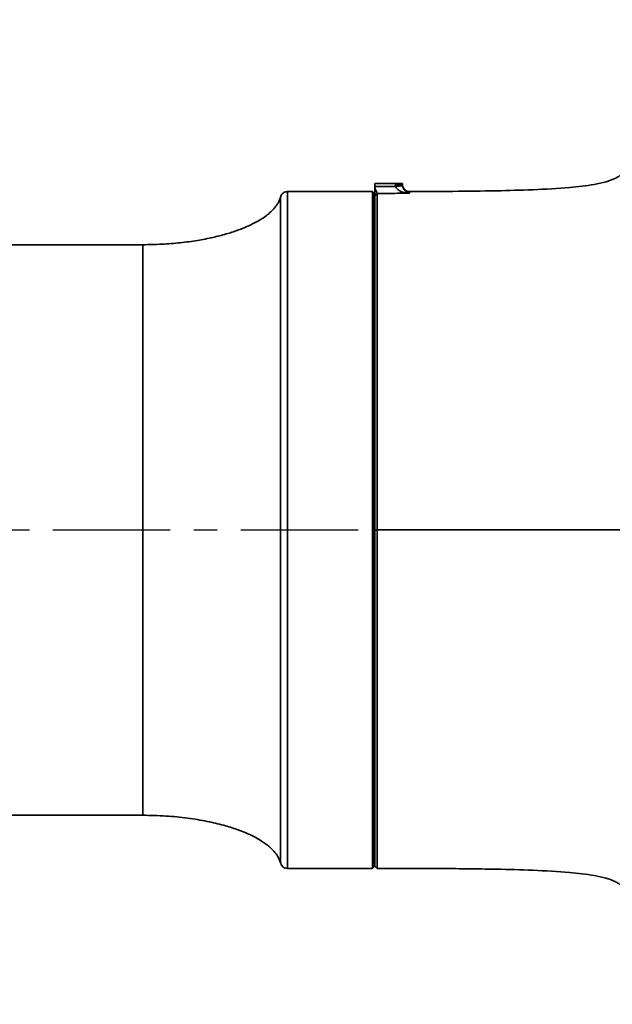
# Model space of a CAD drawing. Header units: millimetres. Extents: x -10540 to 6039, y -7467 to 6433.
# Tile 35 of 177: x -3959 to -3702, y -2539 to -2112. Entities that reach past the tile are written whole.
import ezdxf

# ---------------------------------------------------------------- set-up
doc = ezdxf.new("R2010")
doc.units = ezdxf.units.MM
doc.header["$LTSCALE"] = 8
doc.header["$PDSIZE"] = -1
doc.linetypes.add('CENTER', pattern=[10.16, 6.35, -1.27, 1.27, -1.27])
doc.layers.get('Defpoints').update_dxf_attribs({"true_color": 0x5e5e5e})
doc.layers.add('2细线层', color=4, linetype='Continuous', lineweight=13)
doc.layers.add('细实线层', color=7, linetype='Continuous')
doc.dimstyles.new('ISO-25', dxfattribs={"dimscale": 20, "dimtxt": 5, "dimasz": 6, "dimexe": 6, "dimexo": 0.625, "dimtad": 1, "dimtoh": 1, "dimdec": 0, "dimtxsty": 'Standard', "dimcen": 2.5, "dimclrd": 1, "dimclre": 1, "dimclrt": 4, "dimadec": 1, "dimazin": 2, "dimtfac": 1, "dimtdec": 0, "dimtmove": 0, "dimatfit": 0, "dimfxl": 1, "dimarcsym": 0})

# ---------------------------------------------------------------- blocks, each defined once
blk = doc.blocks.new('*D101')
at = {"layer": '2细线层', "color": 1, "linetype": 'ByBlock', "lineweight": -2, "transparency": 16777216}
blk.add_line((-5001.18, -2333.27), (-2056.74, -1489.33), dxfattribs=at)
at = {"layer": '2细线层', "color": 1, "linetype": 'ByBlock', "transparency": 16777216}
blk.add_solid([(-2062.25, -1470.1), (-2051.23, -1508.56), (-1941.38, -1456.27)], dxfattribs=at)
at = {"layer": 'Defpoints', "color": 0, "linetype": 'ByBlock', "transparency": 16777216}
for p in [(-1941.38, -1456.27), (-5001.18, -2333.27)]:
    blk.add_point(p, dxfattribs=at)
at = {"layer": '2细线层', "color": 4, "linetype": 'ByBlock', "transparency": 16777216, "insert": (-3546.18, -1851.22), "char_height": 100, "attachment_point": 5, "rotation": 15.9934}
blk.add_mtext('R3183', dxfattribs=at)
blk = doc.blocks.new('*D102')
at = {"layer": '2细线层', "color": 1, "linetype": 'ByBlock', "lineweight": -2, "transparency": 16777216}
for p, q in [((-5001.18, -2333.27), (-4109.98, -2804.26)), ((-4003.89, -2860.33), (-3352.21, -3204.74)), ((-3352.21, -3204.74), (-2993.64, -3204.74))]:
    blk.add_line(p, q, dxfattribs=at)
at = {"layer": '2细线层', "color": 1, "linetype": 'ByBlock', "transparency": 16777216}
blk.add_solid([(-3994.54, -2842.65), (-4013.23, -2878.01), (-4109.98, -2804.26)], dxfattribs=at)
at = {"layer": 'Defpoints', "color": 0, "linetype": 'ByBlock', "transparency": 16777216}
for p in [(-5001.18, -2333.27), (-4109.98, -2804.26)]:
    blk.add_point(p, dxfattribs=at)
at = {"layer": '2细线层', "color": 4, "linetype": 'ByBlock', "transparency": 16777216, "insert": (-3166.68, -3141.67), "char_height": 100, "attachment_point": 5}
blk.add_mtext('R1008', dxfattribs=at)

msp = doc.modelspace()

# ---------------------------------------------------------------- linework, layer by layer
at = {"color": 7, "linetype": 'Continuous', "lineweight": 35}
for p, q in [((-3796.18, -2183.27), (-3805.18, -2183.27)), ((-3805.18, -2184.55), (-3805.18, -2183.27)), ((-3805.18, -2184.55), (-3805.18, -2185.14)), ((-3796.18, -2183.98), (-3796.18, -2183.27)), ((-3796.18, -2183.27), (-3793.18, -2183.27)), ((-3796.15, -2184.54), (-3796.18, -2183.98)), ((-3793.18, -2183.98), (-3796.18, -2183.98)), ((-3793.16, -2184.26), (-3796.15, -2184.54)), ((-3793.18, -2183.27), (-3793.18, -2183.98)), ((-3793.17, -2183.99), (-3793.18, -2183.75)), ((-3793.18, -2183.98), (-3793.16, -2184.26)), ((-3793.08, -2184.53), (-3793.14, -2184.22)), ((-3806.18, -2186.77), (-3843.06, -2186.77)), ((-3805.68, -2187.27), (-3806.18, -2186.77)), ((-3806.18, -2479.77), (-3806.18, -2186.77)), ((-3805.68, -2187.27), (-3805.68, -2479.27)), ((-3804.18, -2187.53), (-3804.18, -2187.54)), ((-3905.68, -2209.77), (-4269.38, -2209.77)), ((-3905.68, -2456.77), (-3905.68, -2209.77)), ((-3804.17, -2333.27), (-3805.18, -2333.27)), ((-4269.38, -2456.77), (-3905.68, -2456.77)), ((-3843.06, -2479.77), (-3806.18, -2479.77)), ((-3806.18, -2479.77), (-3805.68, -2479.27)), ((-3804.18, -2479.77), (-3805.18, -2478.77))]:
    msp.add_line(p, q, dxfattribs=at)
at = {"color": 7, "linetype": 'Continuous', "lineweight": 35, "flags": 128}
msp.add_lwpolyline([(-3804.18, -2187.54), (-3804.72, -2188.09), (-3805.18, -2188.55)], dxfattribs=at)
at = {"color": 7, "linetype": 'Continuous', "lineweight": 35}
for centre, start, end in [((-3806.18, -2204.27), 300, 0), ((-3806.18, -2462.27), 0, 60)]:
    msp.add_arc(centre, 1, start, end, dxfattribs=at)
for points, knots in [([(-3790.17, -2186.75), (-3777.63, -2186.71), (-3759.78, -2186.65), (-3736.65, -2186.02), (-3724.28, -2185.35), (-3715.49, -2184.46), (-3710.24, -2183.71), (-3705.48, -2182.71), (-3701.91, -2181.49), (-3699.58, -2180.22), (-3698.03, -2178.96), (-3696.89, -2177.29), (-3696.19, -2174.84), (-3696.18, -2172.97), (-3696.18, -2171.77)], [0, 0, 0, 0, 0.3731219, 0.5308769, 0.6886197, 0.7412035, 0.7937838, 0.8463476, 0.8857439, 0.9054413, 0.9251165, 0.944766, 0.9644329, 1, 1, 1, 1]), ([(-3805.18, -2184.55), (-3803.95, -2184.55), (-3801.78, -2184.55), (-3798.77, -2184.55), (-3796.99, -2184.54), (-3796.15, -2184.54)], [0, 0, 0, 0, 0.408416, 0.719689, 1, 1, 1, 1]), ([(-3805.18, -2185.14), (-3805.06, -2185.43), (-3804.81, -2186.03), (-3804.5, -2186.77), (-3804.27, -2187.33), (-3804.21, -2187.46), (-3804.18, -2187.53)], [0, 0, 0, 0, 0.249913, 0.506708, 0.753158, 1, 1, 1, 1]), ([(-3805.18, -2188.55), (-3805.18, -2188.48), (-3805.18, -2188.35), (-3805.18, -2187.85), (-3805.18, -2187.06), (-3805.18, -2186.13), (-3805.18, -2185.39), (-3805.18, -2185.14)], [0, 0, 0, 0, 0.180812, 0.3604839, 0.5119479, 0.8397773, 1, 1, 1, 1]), ([(-3790.17, -2187.52), (-3790.18, -2187.52), (-3790.49, -2187.5), (-3791.63, -2187.4), (-3793.3, -2187.01), (-3794.87, -2186.25), (-3795.64, -2185.56), (-3796.01, -2185.02), (-3796.09, -2184.73), (-3796.15, -2184.54)], [0, 0, 0, 0, 0.0020673, 0.1394054, 0.5018314, 0.7411269, 0.8796259, 0.9231639, 1, 1, 1, 1]), ([(-3793.14, -2184.22), (-3793.14, -2184.22), (-3793.15, -2184.2), (-3793.16, -2184.06), (-3793.17, -2183.99)], [0, 0, 0, 0, 0.473494, 1, 1, 1, 1]), ([(-3793.16, -2184.26), (-3793.14, -2184.45), (-3793.09, -2184.74), (-3792.91, -2185.29), (-3792.52, -2186.01), (-3791.73, -2186.84), (-3790.9, -2187.31), (-3790.33, -2187.48), (-3790.18, -2187.52), (-3790.17, -2187.52)], [0, 0, 0, 0, 0.0740982, 0.1191774, 0.2563469, 0.4954216, 0.859819, 0.9979261, 1, 1, 1, 1]), ([(-3793.08, -2184.53), (-3793.04, -2184.65), (-3792.88, -2185.15), (-3792.35, -2185.93), (-3791.35, -2186.62), (-3790.56, -2186.71), (-3790.17, -2186.75)], [0, 0, 0, 0, 0.100587, 0.400391, 0.700196, 1, 1, 1, 1]), ([(-3845.92, -2188.83), (-3846.26, -2189.83), (-3846.86, -2191.61), (-3848.26, -2193.5), (-3849.35, -2194.72), (-3850.42, -2195.76), (-3851.91, -2197.02), (-3854.25, -2198.68), (-3857.2, -2200.38), (-3860.74, -2202.06), (-3864.82, -2203.67), (-3869.75, -2205.25), (-3875.55, -2206.73), (-3882.19, -2208), (-3889.56, -2208.99), (-3897.47, -2209.65), (-3902.91, -2209.73), (-3905.68, -2209.77)], [0, 0, 0, 0, 0.047548, 0.08434, 0.105413, 0.121393, 0.151538, 0.193778, 0.250851, 0.305237, 0.3709, 0.448733, 0.53906, 0.64137, 0.754145, 0.874829, 1, 1, 1, 1]), ([(-3843.06, -2186.79), (-3843.34, -2186.8), (-3843.9, -2186.83), (-3844.63, -2187.18), (-3845.19, -2187.62), (-3845.59, -2188.11), (-3845.83, -2188.59), (-3845.94, -2188.9), (-3845.97, -2189.06), (-3845.97, -2189.06)], [0, 0, 0, 0, 0.209957, 0.416469, 0.594126, 0.74912, 0.8823, 0.992493, 1, 1, 1, 1]), ([(-3845.97, -2477.51), (-3845.97, -2477.51), (-3845.97, -2477.61), (-3845.97, -2477.29), (-3845.97, -2476.46), (-3845.97, -2474.32), (-3845.97, -2471.23), (-3845.97, -2467.16), (-3845.97, -2462.12), (-3845.97, -2456.16), (-3845.97, -2449.33), (-3845.97, -2441.7), (-3845.97, -2433.27), (-3845.97, -2424.13), (-3845.96, -2414.35), (-3845.97, -2404.01), (-3845.97, -2393.15), (-3845.97, -2381.86), (-3845.96, -2370.22), (-3845.96, -2358.34), (-3845.97, -2346.28), (-3845.97, -2334.11), (-3845.97, -2321.93), (-3845.96, -2309.85), (-3845.96, -2297.94), (-3845.97, -2286.26), (-3845.97, -2274.92), (-3845.97, -2264), (-3845.96, -2253.58), (-3845.97, -2243.72), (-3845.97, -2234.48), (-3845.97, -2225.96), (-3845.97, -2218.21), (-3845.97, -2211.27), (-3845.97, -2205.19), (-3845.97, -2200.01), (-3845.97, -2195.81), (-3845.97, -2192.58), (-3845.97, -2190.34), (-3845.97, -2189.19), (-3845.97, -2189.07), (-3845.97, -2189.02)], [0, 0, 0, 0, 0.0002, 0.01511, 0.041903, 0.068792, 0.095681, 0.122475, 0.149268, 0.176157, 0.203046, 0.22984, 0.256633, 0.283522, 0.310412, 0.337206, 0.363999, 0.390888, 0.417778, 0.444571, 0.471365, 0.498254, 0.525143, 0.551937, 0.578731, 0.60562, 0.632509, 0.659303, 0.686096, 0.712986, 0.739875, 0.766668, 0.793462, 0.820351, 0.84724, 0.874033, 0.900827, 0.927716, 0.954605, 0.981399, 1, 1, 1, 1]), ([(-3843.06, -2186.77), (-3843.06, -2186.82), (-3843.06, -2186.94), (-3843.06, -2188.08), (-3843.06, -2190.31), (-3843.06, -2193.6), (-3843.06, -2197.89), (-3843.06, -2203.11), (-3843.06, -2209.22), (-3843.06, -2216.29), (-3843.06, -2224.2), (-3843.06, -2232.82), (-3843.06, -2242.12), (-3843.06, -2252.18), (-3843.06, -2262.81), (-3843.06, -2273.85), (-3843.06, -2285.3), (-3843.06, -2297.2), (-3843.06, -2309.37), (-3843.06, -2321.59), (-3843.06, -2333.88), (-3843.06, -2346.3), (-3843.06, -2358.62), (-3843.06, -2370.64), (-3843.06, -2382.4), (-3843.06, -2393.92), (-3843.06, -2405.01), (-3843.06, -2415.48), (-3843.06, -2425.38), (-3843.06, -2434.71), (-3843.06, -2443.31), (-3843.06, -2451.05), (-3843.06, -2457.97), (-3843.06, -2464.06), (-3843.06, -2469.21), (-3843.06, -2473.34), (-3843.06, -2476.49), (-3843.06, -2478.69), (-3843.06, -2479.54), (-3843.06, -2479.86), (-3843.06, -2479.77), (-3843.06, -2479.77)], [0, 0, 0, 0, 0.0186, 0.045059, 0.071517, 0.098743, 0.12597, 0.152428, 0.178886, 0.206113, 0.23334, 0.259798, 0.286256, 0.313483, 0.34071, 0.367168, 0.393626, 0.420853, 0.44808, 0.474538, 0.500996, 0.528223, 0.555449, 0.581907, 0.608366, 0.635592, 0.662819, 0.689277, 0.715735, 0.742962, 0.770189, 0.796647, 0.823105, 0.850332, 0.877559, 0.904017, 0.930475, 0.957702, 0.984928, 0.999837, 1, 1, 1, 1]), ([(-3805.18, -2333.27), (-3805.18, -2332.31), (-3805.18, -2329.42), (-3805.18, -2322.67), (-3805.18, -2315), (-3805.18, -2307.38), (-3805.18, -2301.72), (-3805.18, -2294.22), (-3805.18, -2285), (-3805.18, -2274.24), (-3805.18, -2263.84), (-3805.18, -2255.55), (-3805.18, -2249.17), (-3805.18, -2242.96), (-3805.18, -2235.56), (-3805.18, -2228.66), (-3805.18, -2223.48), (-3805.18, -2218.54), (-3805.18, -2212.8), (-3805.18, -2207.69), (-3805.18, -2203.09), (-3805.18, -2199.82), (-3805.18, -2196.97), (-3805.18, -2195.05), (-3805.18, -2192.78), (-3805.18, -2190.49), (-3805.18, -2189.16), (-3805.18, -2188.63), (-3805.18, -2188.55)], [0, 0, 0, 0, 0.013551, 0.04066, 0.094917, 0.122024, 0.149131, 0.176239, 0.230486, 0.284733, 0.338981, 0.393228, 0.420336, 0.447443, 0.50169, 0.555938, 0.583045, 0.610153, 0.6644, 0.718648, 0.745755, 0.800003, 0.82711, 0.854218, 0.881326, 0.935573, 0.989819, 1, 1, 1, 1]), ([(-3790.17, -2187.52), (-3793.01, -2187.52), (-3797.68, -2187.53), (-3802.35, -2187.53), (-3804.18, -2187.53), (-3804.18, -2187.53)], [0, 0, 0, 0, 0.607135, 0.999837, 1, 1, 1, 1]), ([(-3804.18, -2187.54), (-3804.18, -2187.99), (-3804.18, -2188.92), (-3804.18, -2191.38), (-3804.18, -2194.76), (-3804.18, -2199.02), (-3804.18, -2204.09), (-3804.18, -2208.98), (-3804.18, -2214.3), (-3804.18, -2220.11), (-3804.18, -2227.84), (-3804.18, -2236.27), (-3804.18, -2245.31), (-3804.17, -2254.89), (-3804.17, -2264.97), (-3804.17, -2275.5), (-3804.17, -2286.38), (-3804.17, -2297.67), (-3804.17, -2309.32), (-3804.17, -2321.25), (-3804.17, -2329.27), (-3804.17, -2333.27)], [0, 0, 0, 0, 0.0488096, 0.1028992, 0.1571606, 0.2114222, 0.2655119, 0.3188352, 0.3454815, 0.3988048, 0.4528931, 0.5071529, 0.5614126, 0.6155007, 0.6695872, 0.7238447, 0.7781024, 0.8321891, 0.8880947, 0.9440946, 1, 1, 1, 1]), ([(-3790.17, -2186.75), (-3790.17, -2186.75), (-3790.17, -2186.73), (-3790.17, -2187.22), (-3790.17, -2187.52)], [0, 0, 0, 0, 0.395303, 1, 1, 1, 1]), ([(-3805.18, -2478.77), (-3805.18, -2478.78), (-3805.18, -2478.78), (-3805.18, -2478.61), (-3805.18, -2477.7), (-3805.18, -2476.5), (-3805.18, -2475.36), (-3805.18, -2473.54), (-3805.18, -2471.27), (-3805.18, -2467.9), (-3805.18, -2463.99), (-3805.18, -2459.39), (-3805.18, -2455.32), (-3805.18, -2452.07), (-3805.18, -2447.49), (-3805.18, -2441.31), (-3805.18, -2433.21), (-3805.18, -2424.47), (-3805.18, -2416.71), (-3805.18, -2410.25), (-3805.18, -2403.62), (-3805.18, -2395.06), (-3805.18, -2386.16), (-3805.18, -2378.89), (-3805.18, -2371.52), (-3805.18, -2362.15), (-3805.18, -2352.62), (-3805.18, -2344.93), (-3805.18, -2339.12), (-3805.18, -2335.22), (-3805.18, -2333.27)], [0, 0, 0, 0, 0.0126439, 0.0379382, 0.0885658, 0.113858, 0.1391508, 0.1644435, 0.2150589, 0.2403516, 0.2909673, 0.3415827, 0.3668754, 0.3921682, 0.4174609, 0.4680763, 0.5186918, 0.5693072, 0.6199226, 0.6452153, 0.670508, 0.7211234, 0.7717389, 0.7970316, 0.8223243, 0.8729396, 0.923554, 0.9488452, 0.9744185, 1, 1, 1, 1]), ([(-3804.17, -2333.27), (-3804.17, -2334.22), (-3804.17, -2339), (-3804.17, -2347.58), (-3804.17, -2358.99), (-3804.17, -2370.3), (-3804.17, -2381.45), (-3804.17, -2392.3), (-3804.17, -2402.72), (-3804.17, -2410.99), (-3804.18, -2417.33), (-3804.18, -2423.5), (-3804.18, -2429.4), (-3804.18, -2435), (-3804.18, -2440.4), (-3804.18, -2446.75), (-3804.18, -2453.71), (-3804.18, -2459.94), (-3804.18, -2465.41), (-3804.18, -2470.05), (-3804.18, -2473.7), (-3804.18, -2476.43), (-3804.18, -2478.34), (-3804.18, -2479.55), (-3804.18, -2479.7), (-3804.18, -2479.77)], [0, 0, 0, 0, 0.0124353, 0.0622324, 0.112001, 0.1624923, 0.2131434, 0.2637945, 0.3142857, 0.3640643, 0.3889394, 0.4138145, 0.4635931, 0.4884682, 0.5133432, 0.5632755, 0.6132078, 0.663702, 0.7143566, 0.7650114, 0.8155059, 0.8611426, 0.9067799, 0.9533897, 1, 1, 1, 1]), ([(-3804.17, -2333.27), (-3799.04, -2333.27), (-3788.78, -2333.27), (-3773.41, -2333.27), (-3758.15, -2333.27), (-3740.24, -2333.27), (-3719.74, -2333.27), (-3704.03, -2333.27), (-3696.18, -2333.27)], [0, 0, 0, 0, 0.140008, 0.280001, 0.419979, 0.559971, 0.77999, 1, 1, 1, 1]), ([(-3905.68, -2456.77), (-3902.32, -2456.83), (-3895.81, -2456.95), (-3886.49, -2457.89), (-3878.14, -2459.24), (-3870.99, -2460.92), (-3865.13, -2462.74), (-3860.52, -2464.56), (-3857.02, -2466.27), (-3854.44, -2467.77), (-3852.47, -2469.11), (-3850.65, -2470.55), (-3848.8, -2472.35), (-3846.94, -2474.72), (-3846.27, -2476.7), (-3845.92, -2477.71)], [0, 0, 0, 0, 0.151616, 0.294483, 0.423019, 0.533865, 0.625948, 0.700003, 0.757859, 0.801764, 0.834711, 0.865881, 0.906069, 0.951717, 1, 1, 1, 1]), ([(-3845.94, -2477.51), (-3845.89, -2477.71), (-3845.74, -2478.22), (-3845.21, -2478.93), (-3844.42, -2479.48), (-3843.67, -2479.76), (-3843.21, -2479.73), (-3843.06, -2479.73)], [0, 0, 0, 0, 0.158336, 0.406733, 0.656362, 0.88406, 1, 1, 1, 1]), ([(-3804.18, -2479.77), (-3795.57, -2479.78), (-3778.36, -2479.8), (-3755.85, -2480), (-3736.65, -2480.52), (-3724.28, -2481.19), (-3715.49, -2482.09), (-3710.24, -2482.83), (-3705.48, -2483.84), (-3701.91, -2485.05), (-3699.58, -2486.32), (-3698.03, -2487.59), (-3696.89, -2489.25), (-3696.19, -2491.7), (-3696.18, -2493.57), (-3696.18, -2494.77)], [0, 0, 0, 0, 0.224794, 0.449587, 0.588099, 0.726601, 0.772771, 0.818937, 0.86509, 0.899681, 0.916975, 0.934251, 0.951503, 0.968771, 1, 1, 1, 1])]:
    msp.add_open_spline(points, degree=3, knots=knots, dxfattribs=at)
at = {"layer": '细实线层', "color": 4, "linetype": 'CENTER'}
msp.add_line((-5001.18, -2333.27), (-2570.02, -2333.27), dxfattribs=at)

# ---------------------------------------------------------------- dimensions: what is measured, and where the dimension line sits
at = {"layer": '2细线层', "color": 4, "linetype": 'ByBlock'}
dim = msp.add_radius_dim(center=(-5001.18, -2333.27), mpoint=(-1941.38, -1456.27), dimstyle='ISO-25', dxfattribs=at)
dim.commit()
dim.dimension.update_dxf_attribs({"geometry": '*D101', "text_midpoint": (-3546.18, -1851.22)})
dim = msp.add_radius_dim(center=(-5001.18, -2333.27), mpoint=(-4109.98, -2804.26), dimstyle='ISO-25', dxfattribs=at)
dim.commit()
dim.dimension.update_dxf_attribs({"geometry": '*D102', "text_midpoint": (-3166.68, -3204.74), "dimtype": 164})

doc.saveas('drawing.dxf')
